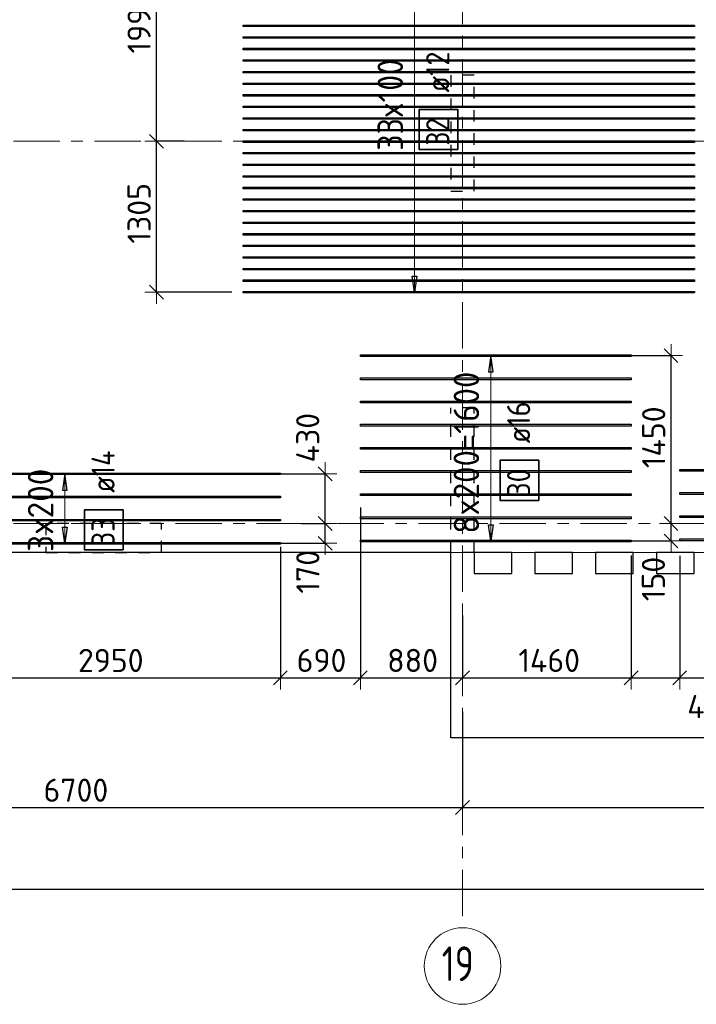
# Model space of a CAD drawing. Header units: metres. Extents: x -38 to 97, y -15 to 21.
# Tile 37 of 89: x 44.32 to 50.17, y -4.15 to 4.35. Entities that reach past the tile are written whole.
import ezdxf

# ---------------------------------------------------------------- set-up
doc = ezdxf.new("R2010")
doc.units = ezdxf.units.M
doc.header["$PDMODE"] = 65
for name, pattern in [('______11', [0.5, 0.4, -0.05, 0, -0.05]), ('______2', [0.0405, 0.03, -0.0105]), ('______5', [1.1, 0.8, -0.1, 0.1, -0.1])]:
    doc.linetypes.add(name, pattern=pattern)
for name, color, linetype, lineweight in [('XR$2$Осевая линия (1)', 7, '______5', 13), ('XR$2$Размерная линия (1)', 7, 'Continuous', 13), ('XR$4$Перекрытие (1)', 7, 'Continuous', 35), ('XR$4$Размерная линия (1)', 7, 'Continuous', 13)]:
    doc.layers.add(name, color=color, linetype=linetype, lineweight=lineweight)
doc.layers.add('XR$4$Арм.стержн.Доп. Арм верхн.зоны Х', color=7, linetype='Continuous', lineweight=35, true_color=0x8c8cff)
doc.layers.add('XR$5$Стена_ бетон несущ.', color=7, linetype='Continuous', lineweight=70, true_color=0xb4b496)
doc.styles.add('ISOCPEUR', font='txt')
doc.dimstyles.new('DIMSTYLE_3', dxfattribs={"dimtxt": 0.2, "dimasz": 0.2, "dimexe": 0, "dimexo": 0, "dimgap": 0.1, "dimtad": 2, "dimdec": 0, "dimlfac": 1000, "dimrnd": 5, "dimzin": 12, "dimdsep": 46, "dimtxsty": 'ISOCPEUR', "dimblk1": 'ALL_ML_STRICH', "dimblk2": 'ALL_ML_STRICH', "dimsah": 1, "dimcen": 0, "dimclrd": 7, "dimclre": 256, "dimclrt": 7, "dimadec": 0, "dimazin": 0, "dimtfac": 1, "dimtdec": 0, "dimtix": 1, "dimtmove": 2, "dimatfit": 3, "dimfxl": 0, "dimtzin": 0, "dimlwd": 0, "dimlwe": -3, "dimarcsym": 0})
doc.dimstyles.new('DIMSTYLE_33', dxfattribs={"dimtxt": 0.2, "dimasz": 0.2, "dimexe": 0, "dimexo": 0, "dimgap": 0.1, "dimtad": 2, "dimdec": 0, "dimlfac": 1000, "dimrnd": 5, "dimzin": 12, "dimdsep": 46, "dimtxsty": 'ISOCPEUR', "dimblk1": 'ALL_ML_STRICH', "dimblk2": 'ALL_ML_STRICH', "dimsah": 1, "dimcen": 0, "dimclrd": 7, "dimclre": 256, "dimclrt": 7, "dimadec": 0, "dimazin": 0, "dimtfac": 1, "dimtdec": 0, "dimtix": 1, "dimtmove": 2, "dimatfit": 3, "dimfxl": 0, "dimtvp": 1.2, "dimtzin": 0, "dimlwd": 0, "dimlwe": -3, "dimarcsym": 0})
doc.dimstyles.new('DIMSTYLE_34', dxfattribs={"dimtxt": 0.2, "dimasz": 0.2, "dimexe": 0, "dimexo": 0, "dimgap": 0.1, "dimtad": 0, "dimdec": 0, "dimlfac": 1000, "dimrnd": 5, "dimzin": 12, "dimdsep": 46, "dimtxsty": 'ISOCPEUR', "dimblk1": 'ALL_ML_STRICH', "dimblk2": 'ALL_ML_STRICH', "dimsah": 1, "dimcen": 0, "dimclrd": 7, "dimclre": 256, "dimclrt": 7, "dimadec": 0, "dimazin": 0, "dimtfac": 1, "dimtdec": 0, "dimtix": 1, "dimtmove": 2, "dimatfit": 3, "dimfxl": 0, "dimtvp": 1.2, "dimtzin": 0, "dimlwd": 0, "dimlwe": -3, "dimarcsym": 0})

# ---------------------------------------------------------------- blocks, each defined once
blk = doc.blocks.new('ALL_ML_STRICH')
at = {"color": 0, "linetype": 'ByBlock', "lineweight": -2}
for p, q in [((0, -0.5), (0, 0.5)), ((-1, 0), (0.5, 0)), ((-0.3, -0.3), (0.3, 0.3))]:
    blk.add_line(p, q, dxfattribs=at)
blk = doc.blocks.new('*D12')
at = {"layer": 'DEFPOINTS', "color": 7, "linetype": 'Continuous', "lineweight": 13, "transparency": 33554687}
for p in [(0.5, -3.1033), (61.6, -3.1401), (0.5, -3.1563)]:
    blk.add_point(p, dxfattribs=at)
at = {"layer": 'XR$2$Размерная линия (1)', "color": 9, "linetype": 'Continuous', "lineweight": -2, "true_color": 0xc7c7c7, "transparency": 33554687}
for p, q in [((0.5, -3.1233), (0.5, -3.1563)), ((61.6, -3.1563), (61.6, -3.1563))]:
    blk.add_line(p, q, dxfattribs=at)
at = {"layer": 'XR$2$Размерная линия (1)', "color": 7, "linetype": 'Continuous', "lineweight": -2, "transparency": 33554687}
blk.add_line((0.5, -3.1563), (61.6, -3.1563), dxfattribs=at)
at = {"layer": 'XR$2$Размерная линия (1)', "color": 7, "linetype": 'Continuous', "lineweight": 13, "transparency": 33554687, "xscale": 0.2, "yscale": 0.2, "zscale": 0.2, "rotation": 180}
blk.add_blockref('ALL_ML_STRICH', (0.5, -3.1563), dxfattribs=at)
at = {"layer": 'XR$2$Размерная линия (1)', "color": 7, "linetype": 'Continuous', "lineweight": 13, "transparency": 33554687, "xscale": 0.2, "yscale": 0.2, "zscale": 0.2}
blk.add_blockref('ALL_ML_STRICH', (61.6, -3.1563), dxfattribs=at)
at = {"layer": 'XR$2$Размерная линия (1)', "color": 7, "linetype": 'Continuous', "lineweight": 13, "transparency": 33554687, "insert": (31.1, -3.0063), "char_height": 0.2, "width": 1, "attachment_point": 5, "style": 'ISOCPEUR'}
blk.add_mtext('\\A1;{61100}', dxfattribs=at)
blk = doc.blocks.new('*D23')
at = {"layer": 'DEFPOINTS', "color": 7, "linetype": 'Continuous', "lineweight": 13, "transparency": 33554687}
for p in [(41.45, -1.5748), (48.15, -1.6059), (41.45, -2.452)]:
    blk.add_point(p, dxfattribs=at)
at = {"layer": 'XR$2$Размерная линия (1)', "color": 9, "linetype": 'Continuous', "lineweight": -2, "true_color": 0xc7c7c7, "transparency": 33554687}
for p, q in [((41.45, -1.5948), (41.45, -2.452)), ((48.15, -1.6259), (48.15, -2.452))]:
    blk.add_line(p, q, dxfattribs=at)
at = {"layer": 'XR$2$Размерная линия (1)', "color": 7, "linetype": 'Continuous', "lineweight": -2, "transparency": 33554687}
blk.add_line((41.45, -2.452), (48.15, -2.452), dxfattribs=at)
at = {"layer": 'XR$2$Размерная линия (1)', "color": 7, "linetype": 'Continuous', "lineweight": 13, "transparency": 33554687, "xscale": 0.2, "yscale": 0.2, "zscale": 0.2, "rotation": 180}
blk.add_blockref('ALL_ML_STRICH', (41.45, -2.452), dxfattribs=at)
at = {"layer": 'XR$2$Размерная линия (1)', "color": 7, "linetype": 'Continuous', "lineweight": 13, "transparency": 33554687, "xscale": 0.2, "yscale": 0.2, "zscale": 0.2}
blk.add_blockref('ALL_ML_STRICH', (48.15, -2.452), dxfattribs=at)
at = {"layer": 'XR$2$Размерная линия (1)', "color": 7, "linetype": 'Continuous', "lineweight": 13, "transparency": 33554687, "insert": (44.81, -2.302), "char_height": 0.2, "width": 0.8, "attachment_point": 5, "style": 'ISOCPEUR'}
blk.add_mtext('\\A1;{6700}', dxfattribs=at)
blk = doc.blocks.new('*D24')
at = {"layer": 'DEFPOINTS', "color": 7, "linetype": 'Continuous', "lineweight": 13, "transparency": 33554687}
for p in [(54.95, -1.4027), (48.15, -1.6059), (48.15, -2.452)]:
    blk.add_point(p, dxfattribs=at)
at = {"layer": 'XR$2$Размерная линия (1)', "color": 9, "linetype": 'Continuous', "lineweight": -2, "true_color": 0xc7c7c7, "transparency": 33554687}
for p, q in [((54.95, -1.4227), (54.95, -2.452)), ((48.15, -1.6259), (48.15, -2.452))]:
    blk.add_line(p, q, dxfattribs=at)
at = {"layer": 'XR$2$Размерная линия (1)', "color": 7, "linetype": 'Continuous', "lineweight": -2, "transparency": 33554687}
blk.add_line((48.15, -2.452), (54.95, -2.452), dxfattribs=at)
at = {"layer": 'XR$2$Размерная линия (1)', "color": 7, "linetype": 'Continuous', "lineweight": 13, "transparency": 33554687, "xscale": 0.2, "yscale": 0.2, "zscale": 0.2, "rotation": 180}
blk.add_blockref('ALL_ML_STRICH', (48.15, -2.452), dxfattribs=at)
at = {"layer": 'XR$2$Размерная линия (1)', "color": 7, "linetype": 'Continuous', "lineweight": 13, "transparency": 33554687, "xscale": 0.2, "yscale": 0.2, "zscale": 0.2}
blk.add_blockref('ALL_ML_STRICH', (54.95, -2.452), dxfattribs=at)
at = {"layer": 'XR$2$Размерная линия (1)', "color": 7, "linetype": 'Continuous', "lineweight": 13, "transparency": 33554687, "insert": (51.56, -2.302), "char_height": 0.2, "width": 0.8, "attachment_point": 5, "style": 'ISOCPEUR'}
blk.add_mtext('\\A1;{6800}', dxfattribs=at)
blk = doc.blocks.new('*D492')
at = {"layer": 'DEFPOINTS', "color": 7, "linetype": 'Continuous', "lineweight": 13, "transparency": 33554687}
for p in [(49.6872, 0), (49.5895, -0.1501), (49.9517, -0.1501)]:
    blk.add_point(p, dxfattribs=at)
at = {"layer": 'XR$4$Размерная линия (1)', "color": 9, "linetype": 'Continuous', "lineweight": -2, "true_color": 0xc7c7c7, "transparency": 33554687}
for p, q in [((49.9517, 0), (49.9517, 0)), ((49.6095, -0.1501), (49.9517, -0.1501))]:
    blk.add_line(p, q, dxfattribs=at)
at = {"layer": 'XR$4$Размерная линия (1)', "color": 7, "linetype": 'Continuous', "lineweight": -2, "transparency": 33554687}
blk.add_line((49.9517, -0.1501), (49.9517, 0), dxfattribs=at)
at = {"layer": 'XR$4$Размерная линия (1)', "color": 7, "linetype": 'Continuous', "lineweight": 13, "transparency": 33554687, "xscale": 0.2, "yscale": 0.2, "zscale": 0.2}
for p, rotation in [((49.9517, 0), 90), ((49.9517, -0.1501), 270)]:
    blk.add_blockref('ALL_ML_STRICH', p, dxfattribs=dict(at, rotation=rotation))
at = {"layer": 'XR$4$Размерная линия (1)', "color": 7, "linetype": 'Continuous', "lineweight": 13, "transparency": 33554687, "insert": (49.7992, -0.4782), "char_height": 0.2, "width": 0.6, "attachment_point": 5, "rotation": 90, "style": 'ISOCPEUR'}
blk.add_mtext('\\A1;{150}', dxfattribs=at)
blk = doc.blocks.new('*D493')
at = {"layer": 'DEFPOINTS', "color": 7, "linetype": 'Continuous', "lineweight": 13, "transparency": 33554687}
for p in [(49.5654, 1.4499), (49.6872, 0), (49.9517, 0)]:
    blk.add_point(p, dxfattribs=at)
at = {"layer": 'XR$4$Размерная линия (1)', "color": 9, "linetype": 'Continuous', "lineweight": -2, "true_color": 0xc7c7c7, "transparency": 33554687}
for p, q in [((49.5854, 1.4499), (49.9517, 1.4499)), ((49.9517, 0), (49.9517, 0))]:
    blk.add_line(p, q, dxfattribs=at)
at = {"layer": 'XR$4$Размерная линия (1)', "color": 7, "linetype": 'Continuous', "lineweight": -2, "transparency": 33554687}
blk.add_line((49.9517, 0), (49.9517, 1.4499), dxfattribs=at)
at = {"layer": 'XR$4$Размерная линия (1)', "color": 7, "linetype": 'Continuous', "lineweight": 13, "transparency": 33554687, "xscale": 0.2, "yscale": 0.2, "zscale": 0.2}
for p, rotation in [((49.9517, 1.4499), 90), ((49.9517, 0), 270)]:
    blk.add_blockref('ALL_ML_STRICH', p, dxfattribs=dict(at, rotation=rotation))
at = {"layer": 'XR$4$Размерная линия (1)', "color": 7, "linetype": 'Continuous', "lineweight": 13, "transparency": 33554687, "insert": (49.8017, 0.745), "char_height": 0.2, "width": 0.8, "attachment_point": 5, "rotation": 90, "style": 'ISOCPEUR'}
blk.add_mtext('\\A1;{1450}', dxfattribs=at)
blk = doc.blocks.new('*D494')
at = {"layer": 'DEFPOINTS', "color": 7, "linetype": 'Continuous', "lineweight": 13, "transparency": 33554687}
for p in [(46.7395, 0), (46.5202, -0.1706), (46.9636, -0.1706)]:
    blk.add_point(p, dxfattribs=at)
at = {"layer": 'XR$4$Размерная линия (1)', "color": 9, "linetype": 'Continuous', "lineweight": -2, "true_color": 0xc7c7c7, "transparency": 33554687}
for p, q in [((46.7595, 0), (46.9636, 0)), ((46.5402, -0.1706), (46.9636, -0.1706))]:
    blk.add_line(p, q, dxfattribs=at)
at = {"layer": 'XR$4$Размерная линия (1)', "color": 7, "linetype": 'Continuous', "lineweight": -2, "transparency": 33554687}
blk.add_line((46.9636, -0.1706), (46.9636, 0), dxfattribs=at)
at = {"layer": 'XR$4$Размерная линия (1)', "color": 7, "linetype": 'Continuous', "lineweight": 13, "transparency": 33554687, "xscale": 0.2, "yscale": 0.2, "zscale": 0.2}
for p, rotation in [((46.9636, 0), 90), ((46.9636, -0.1706), 270)]:
    blk.add_blockref('ALL_ML_STRICH', p, dxfattribs=dict(at, rotation=rotation))
at = {"layer": 'XR$4$Размерная линия (1)', "color": 7, "linetype": 'Continuous', "lineweight": 13, "transparency": 33554687, "insert": (46.8138, -0.4163), "char_height": 0.2, "width": 0.6, "attachment_point": 5, "rotation": 90, "style": 'ISOCPEUR'}
blk.add_mtext('\\A1;{170}', dxfattribs=at)
blk = doc.blocks.new('*D495')
at = {"layer": 'DEFPOINTS', "color": 7, "linetype": 'Continuous', "lineweight": 13, "transparency": 33554687}
for p in [(46.511, 0.4294), (46.7395, 0), (46.9636, 0)]:
    blk.add_point(p, dxfattribs=at)
at = {"layer": 'XR$4$Размерная линия (1)', "color": 9, "linetype": 'Continuous', "lineweight": -2, "true_color": 0xc7c7c7, "transparency": 33554687}
for p, q in [((46.531, 0.4294), (46.9636, 0.4294)), ((46.7595, 0), (46.9636, 0))]:
    blk.add_line(p, q, dxfattribs=at)
at = {"layer": 'XR$4$Размерная линия (1)', "color": 7, "linetype": 'Continuous', "lineweight": -2, "transparency": 33554687}
blk.add_line((46.9636, 0), (46.9636, 0.4294), dxfattribs=at)
at = {"layer": 'XR$4$Размерная линия (1)', "color": 7, "linetype": 'Continuous', "lineweight": 13, "transparency": 33554687, "xscale": 0.2, "yscale": 0.2, "zscale": 0.2}
for p, rotation in [((46.9636, 0.4294), 90), ((46.9636, 0), 270)]:
    blk.add_blockref('ALL_ML_STRICH', p, dxfattribs=dict(at, rotation=rotation))
at = {"layer": 'XR$4$Размерная линия (1)', "color": 7, "linetype": 'Continuous', "lineweight": 13, "transparency": 33554687, "insert": (46.8127, 0.7414), "char_height": 0.2, "width": 0.6, "attachment_point": 5, "rotation": 90, "style": 'ISOCPEUR'}
blk.add_mtext('\\A1;{430}', dxfattribs=at)
blk = doc.blocks.new('*D505')
at = {"layer": 'DEFPOINTS', "color": 7, "linetype": 'Continuous', "lineweight": 13, "transparency": 33554687}
for p in [(43.6263, -0.066), (46.5763, -0.1001), (43.6263, -1.3318)]:
    blk.add_point(p, dxfattribs=at)
at = {"layer": 'XR$4$Размерная линия (1)', "color": 9, "linetype": 'Continuous', "lineweight": -2, "true_color": 0xc7c7c7, "transparency": 33554687}
for p, q in [((43.6263, -0.166), (43.6263, -1.3318)), ((46.5763, -0.2001), (46.5763, -1.3318))]:
    blk.add_line(p, q, dxfattribs=at)
at = {"layer": 'XR$4$Размерная линия (1)', "color": 7, "linetype": 'Continuous', "lineweight": -2, "transparency": 33554687}
blk.add_line((43.6263, -1.3318), (46.5763, -1.3318), dxfattribs=at)
at = {"layer": 'XR$4$Размерная линия (1)', "color": 7, "linetype": 'Continuous', "lineweight": 13, "transparency": 33554687, "xscale": 0.2, "yscale": 0.2, "zscale": 0.2, "rotation": 180}
blk.add_blockref('ALL_ML_STRICH', (43.6263, -1.3318), dxfattribs=at)
at = {"layer": 'XR$4$Размерная линия (1)', "color": 7, "linetype": 'Continuous', "lineweight": 13, "transparency": 33554687, "xscale": 0.2, "yscale": 0.2, "zscale": 0.2}
blk.add_blockref('ALL_ML_STRICH', (46.5763, -1.3318), dxfattribs=at)
at = {"layer": 'XR$4$Размерная линия (1)', "color": 7, "linetype": 'Continuous', "lineweight": 13, "transparency": 33554687, "insert": (45.1113, -1.1818), "char_height": 0.2, "width": 0.8, "attachment_point": 5, "style": 'ISOCPEUR'}
blk.add_mtext('\\A1;{2950}', dxfattribs=at)
blk = doc.blocks.new('*D506')
at = {"layer": 'DEFPOINTS', "color": 7, "linetype": 'Continuous', "lineweight": 13, "transparency": 33554687}
for p in [(47.2676, 0.2382), (46.5763, -0.1001), (46.5763, -1.3318)]:
    blk.add_point(p, dxfattribs=at)
at = {"layer": 'XR$4$Размерная линия (1)', "color": 9, "linetype": 'Continuous', "lineweight": -2, "true_color": 0xc7c7c7, "transparency": 33554687}
for p, q in [((47.2676, 0.1382), (47.2676, -1.3318)), ((46.5763, -0.2001), (46.5763, -1.3318))]:
    blk.add_line(p, q, dxfattribs=at)
at = {"layer": 'XR$4$Размерная линия (1)', "color": 7, "linetype": 'Continuous', "lineweight": -2, "transparency": 33554687}
blk.add_line((46.5763, -1.3318), (47.2676, -1.3318), dxfattribs=at)
at = {"layer": 'XR$4$Размерная линия (1)', "color": 7, "linetype": 'Continuous', "lineweight": 13, "transparency": 33554687, "xscale": 0.2, "yscale": 0.2, "zscale": 0.2, "rotation": 180}
blk.add_blockref('ALL_ML_STRICH', (46.5763, -1.3318), dxfattribs=at)
at = {"layer": 'XR$4$Размерная линия (1)', "color": 7, "linetype": 'Continuous', "lineweight": 13, "transparency": 33554687, "xscale": 0.2, "yscale": 0.2, "zscale": 0.2}
blk.add_blockref('ALL_ML_STRICH', (47.2676, -1.3318), dxfattribs=at)
at = {"layer": 'XR$4$Размерная линия (1)', "color": 7, "linetype": 'Continuous', "lineweight": 13, "transparency": 33554687, "insert": (46.9319, -1.1818), "char_height": 0.2, "width": 0.6, "attachment_point": 5, "style": 'ISOCPEUR'}
blk.add_mtext('\\A1;{690}', dxfattribs=at)
blk = doc.blocks.new('*D507')
at = {"layer": 'DEFPOINTS', "color": 7, "linetype": 'Continuous', "lineweight": 13, "transparency": 33554687}
for p in [(47.2676, 0.2382), (48.15, -0.6944), (47.2676, -1.3318)]:
    blk.add_point(p, dxfattribs=at)
at = {"layer": 'XR$4$Размерная линия (1)', "color": 9, "linetype": 'Continuous', "lineweight": -2, "true_color": 0xc7c7c7, "transparency": 33554687}
for p, q in [((47.2676, 0.1382), (47.2676, -1.3318)), ((48.15, -0.7944), (48.15, -1.3318))]:
    blk.add_line(p, q, dxfattribs=at)
at = {"layer": 'XR$4$Размерная линия (1)', "color": 7, "linetype": 'Continuous', "lineweight": -2, "transparency": 33554687}
blk.add_line((47.2676, -1.3318), (48.15, -1.3318), dxfattribs=at)
at = {"layer": 'XR$4$Размерная линия (1)', "color": 7, "linetype": 'Continuous', "lineweight": 13, "transparency": 33554687, "xscale": 0.2, "yscale": 0.2, "zscale": 0.2, "rotation": 180}
blk.add_blockref('ALL_ML_STRICH', (47.2676, -1.3318), dxfattribs=at)
at = {"layer": 'XR$4$Размерная линия (1)', "color": 7, "linetype": 'Continuous', "lineweight": 13, "transparency": 33554687, "xscale": 0.2, "yscale": 0.2, "zscale": 0.2}
blk.add_blockref('ALL_ML_STRICH', (48.15, -1.3318), dxfattribs=at)
at = {"layer": 'XR$4$Размерная линия (1)', "color": 7, "linetype": 'Continuous', "lineweight": 13, "transparency": 33554687, "insert": (47.7188, -1.1818), "char_height": 0.2, "width": 0.6, "attachment_point": 5, "style": 'ISOCPEUR'}
blk.add_mtext('\\A1;{880}', dxfattribs=at)
blk = doc.blocks.new('*D508')
at = {"layer": 'DEFPOINTS', "color": 7, "linetype": 'Continuous', "lineweight": 13, "transparency": 33554687}
for p in [(49.6076, -0.1771), (48.15, -0.6944), (48.15, -1.3318)]:
    blk.add_point(p, dxfattribs=at)
at = {"layer": 'XR$4$Размерная линия (1)', "color": 9, "linetype": 'Continuous', "lineweight": -2, "true_color": 0xc7c7c7, "transparency": 33554687}
for p, q in [((49.6076, -0.2771), (49.6076, -1.3318)), ((48.15, -0.7944), (48.15, -1.3318))]:
    blk.add_line(p, q, dxfattribs=at)
at = {"layer": 'XR$4$Размерная линия (1)', "color": 7, "linetype": 'Continuous', "lineweight": -2, "transparency": 33554687}
blk.add_line((48.15, -1.3318), (49.6076, -1.3318), dxfattribs=at)
at = {"layer": 'XR$4$Размерная линия (1)', "color": 7, "linetype": 'Continuous', "lineweight": 13, "transparency": 33554687, "xscale": 0.2, "yscale": 0.2, "zscale": 0.2, "rotation": 180}
blk.add_blockref('ALL_ML_STRICH', (48.15, -1.3318), dxfattribs=at)
at = {"layer": 'XR$4$Размерная линия (1)', "color": 7, "linetype": 'Continuous', "lineweight": 13, "transparency": 33554687, "xscale": 0.2, "yscale": 0.2, "zscale": 0.2}
blk.add_blockref('ALL_ML_STRICH', (49.6076, -1.3318), dxfattribs=at)
at = {"layer": 'XR$4$Размерная линия (1)', "color": 7, "linetype": 'Continuous', "lineweight": 13, "transparency": 33554687, "insert": (48.8988, -1.1818), "char_height": 0.2, "width": 0.8, "attachment_point": 5, "style": 'ISOCPEUR'}
blk.add_mtext('\\A1;{1460}', dxfattribs=at)
blk = doc.blocks.new('*D509')
at = {"layer": 'DEFPOINTS', "color": 7, "linetype": 'Continuous', "lineweight": 13, "transparency": 33554687}
for p in [(49.6076, -0.1771), (50.0263, -0.1776), (49.6076, -1.3318)]:
    blk.add_point(p, dxfattribs=at)
at = {"layer": 'XR$4$Размерная линия (1)', "color": 9, "linetype": 'Continuous', "lineweight": -2, "true_color": 0xc7c7c7, "transparency": 33554687}
for p, q in [((49.6076, -0.2771), (49.6076, -1.3318)), ((50.0263, -0.2776), (50.0263, -1.3318))]:
    blk.add_line(p, q, dxfattribs=at)
at = {"layer": 'XR$4$Размерная линия (1)', "color": 7, "linetype": 'Continuous', "lineweight": -2, "transparency": 33554687}
blk.add_line((49.6076, -1.3318), (50.0263, -1.3318), dxfattribs=at)
at = {"layer": 'XR$4$Размерная линия (1)', "color": 7, "linetype": 'Continuous', "lineweight": 13, "transparency": 33554687, "xscale": 0.2, "yscale": 0.2, "zscale": 0.2, "rotation": 180}
blk.add_blockref('ALL_ML_STRICH', (49.6076, -1.3318), dxfattribs=at)
at = {"layer": 'XR$4$Размерная линия (1)', "color": 7, "linetype": 'Continuous', "lineweight": 13, "transparency": 33554687, "xscale": 0.2, "yscale": 0.2, "zscale": 0.2}
blk.add_blockref('ALL_ML_STRICH', (50.0263, -1.3318), dxfattribs=at)
at = {"layer": 'XR$4$Размерная линия (1)', "color": 7, "linetype": 'Continuous', "lineweight": 13, "transparency": 33554687, "insert": (50.3035, -1.5799), "char_height": 0.2, "width": 0.6, "attachment_point": 5, "style": 'ISOCPEUR'}
blk.add_mtext('\\A1;{420}', dxfattribs=at)
blk = doc.blocks.new('*D510')
at = {"layer": 'DEFPOINTS', "color": 7, "linetype": 'Continuous', "lineweight": 13, "transparency": 33554687}
for p in [(52.9763, -0.0765), (50.0263, -0.1776), (50.0263, -1.3318)]:
    blk.add_point(p, dxfattribs=at)
at = {"layer": 'XR$4$Размерная линия (1)', "color": 9, "linetype": 'Continuous', "lineweight": -2, "true_color": 0xc7c7c7, "transparency": 33554687}
for p, q in [((52.9763, -0.1765), (52.9763, -1.3318)), ((50.0263, -0.2776), (50.0263, -1.3318))]:
    blk.add_line(p, q, dxfattribs=at)
at = {"layer": 'XR$4$Размерная линия (1)', "color": 7, "linetype": 'Continuous', "lineweight": -2, "transparency": 33554687}
blk.add_line((50.0263, -1.3318), (52.9763, -1.3318), dxfattribs=at)
at = {"layer": 'XR$4$Размерная линия (1)', "color": 7, "linetype": 'Continuous', "lineweight": 13, "transparency": 33554687, "xscale": 0.2, "yscale": 0.2, "zscale": 0.2, "rotation": 180}
blk.add_blockref('ALL_ML_STRICH', (50.0263, -1.3318), dxfattribs=at)
at = {"layer": 'XR$4$Размерная линия (1)', "color": 7, "linetype": 'Continuous', "lineweight": 13, "transparency": 33554687, "xscale": 0.2, "yscale": 0.2, "zscale": 0.2}
blk.add_blockref('ALL_ML_STRICH', (52.9763, -1.3318), dxfattribs=at)
at = {"layer": 'XR$4$Размерная линия (1)', "color": 7, "linetype": 'Continuous', "lineweight": 13, "transparency": 33554687, "insert": (51.5113, -1.1818), "char_height": 0.2, "width": 0.8, "attachment_point": 5, "style": 'ISOCPEUR'}
blk.add_mtext('\\A1;{2950}', dxfattribs=at)
blk = doc.blocks.new('*D648')
at = {"layer": 'DEFPOINTS', "color": 7, "linetype": 'Continuous', "lineweight": 13, "transparency": 33554687}
for p in [(45.7661, 3.3), (45.5056, 1.9972), (46.1783, 1.9972)]:
    blk.add_point(p, dxfattribs=at)
at = {"layer": 'XR$4$Размерная линия (1)', "color": 9, "linetype": 'Continuous', "lineweight": -2, "true_color": 0xc7c7c7, "transparency": 33554687}
for p, q in [((45.7461, 3.3), (45.5056, 3.3)), ((46.1583, 1.9972), (45.5056, 1.9972))]:
    blk.add_line(p, q, dxfattribs=at)
at = {"layer": 'XR$4$Размерная линия (1)', "color": 7, "linetype": 'Continuous', "lineweight": -2, "transparency": 33554687}
blk.add_line((45.5056, 1.9972), (45.5056, 3.3), dxfattribs=at)
at = {"layer": 'XR$4$Размерная линия (1)', "color": 7, "linetype": 'Continuous', "lineweight": 13, "transparency": 33554687, "xscale": 0.2, "yscale": 0.2, "zscale": 0.2}
for p, rotation in [((45.5056, 3.3), 90), ((45.5056, 1.9972), 270)]:
    blk.add_blockref('ALL_ML_STRICH', p, dxfattribs=dict(at, rotation=rotation))
at = {"layer": 'XR$4$Размерная линия (1)', "color": 7, "linetype": 'Continuous', "lineweight": 13, "transparency": 33554687, "insert": (45.3556, 2.6786), "char_height": 0.2, "width": 0.8, "attachment_point": 5, "rotation": 90, "style": 'ISOCPEUR'}
blk.add_mtext('\\A1;{1305}', dxfattribs=at)
blk = doc.blocks.new('*D649')
at = {"layer": 'DEFPOINTS', "color": 7, "linetype": 'Continuous', "lineweight": 13, "transparency": 33554687}
for p in [(46.3044, 5.2972), (45.5056, 3.3), (45.7661, 3.3)]:
    blk.add_point(p, dxfattribs=at)
at = {"layer": 'XR$4$Размерная линия (1)', "color": 9, "linetype": 'Continuous', "lineweight": -2, "true_color": 0xc7c7c7, "transparency": 33554687}
for p, q in [((46.2844, 5.2972), (45.5056, 5.2972)), ((45.7461, 3.3), (45.5056, 3.3))]:
    blk.add_line(p, q, dxfattribs=at)
at = {"layer": 'XR$4$Размерная линия (1)', "color": 7, "linetype": 'Continuous', "lineweight": -2, "transparency": 33554687}
blk.add_line((45.5056, 3.3), (45.5056, 5.2972), dxfattribs=at)
at = {"layer": 'XR$4$Размерная линия (1)', "color": 7, "linetype": 'Continuous', "lineweight": 13, "transparency": 33554687, "xscale": 0.2, "yscale": 0.2, "zscale": 0.2}
for p, rotation in [((45.5056, 5.2972), 90), ((45.5056, 3.3), 270)]:
    blk.add_blockref('ALL_ML_STRICH', p, dxfattribs=dict(at, rotation=rotation))
at = {"layer": 'XR$4$Размерная линия (1)', "color": 7, "linetype": 'Continuous', "lineweight": 13, "transparency": 33554687, "insert": (45.3556, 4.3286), "char_height": 0.2, "width": 0.8, "attachment_point": 5, "rotation": 90, "style": 'ISOCPEUR'}
blk.add_mtext('\\A1;{1995}', dxfattribs=at)

msp = doc.modelspace()

# ---------------------------------------------------------------- linework, layer by layer
at = {"layer": 'XR$2$Осевая линия (1)', "color": 253, "linetype": '______11', "lineweight": 13, "true_color": 0xa0a0a0, "transparency": 33554687}
for p, q in [((48.15, -3.39), (48.15, 8.13)), ((-2.63, 3.3), (62.6, 3.3)), ((-2.63, 0), (62.6, 0))]:
    msp.add_line(p, q, dxfattribs=at)
at = {"layer": 'XR$2$Осевая линия (1)', "color": 7, "linetype": 'Continuous', "lineweight": 13, "transparency": 33554687}
msp.add_circle((48.1504, -3.8199), 0.3304, dxfattribs=at)
at = {"layer": 'XR$4$Арм.стержн.Доп. Арм верхн.зоны Х', "color": 7, "linetype": 'Continuous', "lineweight": 13, "transparency": 33554687}
for p, q in [((47.7361, 1.9972), (47.7361, 5.2972)), ((47.7361, 1.9972), (47.7361, 1.9972)), ((48.3937, 1.4499), (48.3937, 1.4499)), ((48.3937, -0.1501), (48.3937, 1.4499)), ((44.7149, 0.4294), (44.7149, 0.4294)), ((44.7149, -0.1706), (44.7149, 0.4294)), ((48.3937, -0.1501), (48.3937, -0.1501)), ((44.7149, -0.1706), (44.7149, -0.1706))]:
    msp.add_line(p, q, dxfattribs=at)
at = {"layer": 'XR$4$Арм.стержн.Доп. Арм верхн.зоны Х', "color": 7, "linetype": 'Continuous', "lineweight": 25, "transparency": 33554687}
for p, q in [((47.7361, 1.9972), (47.7161, 2.1372)), ((47.7161, 2.1372), (47.7561, 2.1372)), ((47.7561, 2.1372), (47.7361, 1.9972)), ((48.3937, 1.4499), (48.3737, 1.3099)), ((48.4137, 1.3099), (48.3937, 1.4499)), ((48.3737, 1.3099), (48.4137, 1.3099)), ((44.7149, 0.4294), (44.6949, 0.2894)), ((44.7349, 0.2894), (44.7149, 0.4294)), ((44.6949, 0.2894), (44.7349, 0.2894)), ((44.7149, -0.1706), (44.6949, -0.0306)), ((44.6949, -0.0306), (44.7349, -0.0306)), ((44.7349, -0.0306), (44.7149, -0.1706)), ((48.3937, -0.1501), (48.3737, -0.0101)), ((48.3737, -0.0101), (48.4137, -0.0101)), ((48.4137, -0.0101), (48.3937, -0.1501))]:
    msp.add_line(p, q, dxfattribs=at)
at = {"layer": 'XR$4$Арм.стержн.Доп. Арм верхн.зоны Х', "color": 253, "linetype": 'Continuous', "lineweight": -3, "true_color": 0xa0a0a0, "transparency": 33554687}
for p, q in [((47.7361, 1.9972), (47.6361, 1.9972)), ((47.7361, 1.9972), (47.8361, 1.9972)), ((48.3937, 1.4499), (48.2937, 1.4499)), ((48.3937, 1.4499), (48.4937, 1.4499)), ((44.7149, 0.4294), (44.6149, 0.4294)), ((44.7149, 0.4294), (44.8149, 0.4294)), ((48.3937, -0.1501), (48.2937, -0.1501)), ((48.3937, -0.1501), (48.4937, -0.1501)), ((44.7149, -0.1706), (44.6149, -0.1706)), ((44.7149, -0.1706), (44.8149, -0.1706))]:
    msp.add_line(p, q, dxfattribs=at)
at = {"layer": 'XR$4$Арм.стержн.Доп. Арм верхн.зоны Х', "color": 34, "linetype": 'Continuous', "lineweight": 25, "transparency": 33554687}
for points in [[(50.155, 4.2912), (46.255, 4.2912), (46.255, 4.3032), (50.155, 4.3032), (50.155, 4.2912)], [(50.155, 4.1912), (46.255, 4.1912), (46.255, 4.2032), (50.155, 4.2032), (50.155, 4.1912)], [(50.155, 4.0912), (46.255, 4.0912), (46.255, 4.1032), (50.155, 4.1032), (50.155, 4.0912)], [(50.155, 3.9912), (46.255, 3.9912), (46.255, 4.0032), (50.155, 4.0032), (50.155, 3.9912)], [(50.155, 3.8912), (46.255, 3.8912), (46.255, 3.9032), (50.155, 3.9032), (50.155, 3.8912)], [(50.155, 3.7912), (46.255, 3.7912), (46.255, 3.8032), (50.155, 3.8032), (50.155, 3.7912)], [(50.155, 3.6912), (46.255, 3.6912), (46.255, 3.7032), (50.155, 3.7032), (50.155, 3.6912)], [(50.155, 3.5912), (46.255, 3.5912), (46.255, 3.6032), (50.155, 3.6032), (50.155, 3.5912)], [(50.155, 3.4912), (46.255, 3.4912), (46.255, 3.5032), (50.155, 3.5032), (50.155, 3.4912)], [(50.155, 3.3912), (46.255, 3.3912), (46.255, 3.4032), (50.155, 3.4032), (50.155, 3.3912)], [(50.155, 3.2912), (46.255, 3.2912), (46.255, 3.3032), (50.155, 3.3032), (50.155, 3.2912)], [(50.155, 3.1912), (46.255, 3.1912), (46.255, 3.2032), (50.155, 3.2032), (50.155, 3.1912)], [(50.155, 3.0912), (46.255, 3.0912), (46.255, 3.1032), (50.155, 3.1032), (50.155, 3.0912)], [(50.155, 2.9912), (46.255, 2.9912), (46.255, 3.0032), (50.155, 3.0032), (50.155, 2.9912)], [(50.155, 2.8912), (46.255, 2.8912), (46.255, 2.9032), (50.155, 2.9032), (50.155, 2.8912)], [(50.155, 2.7912), (46.255, 2.7912), (46.255, 2.8032), (50.155, 2.8032), (50.155, 2.7912)], [(50.155, 2.6912), (46.255, 2.6912), (46.255, 2.7032), (50.155, 2.7032), (50.155, 2.6912)], [(50.155, 2.5912), (46.255, 2.5912), (46.255, 2.6032), (50.155, 2.6032), (50.155, 2.5912)], [(50.155, 2.4912), (46.255, 2.4912), (46.255, 2.5032), (50.155, 2.5032), (50.155, 2.4912)], [(50.155, 2.3912), (46.255, 2.3912), (46.255, 2.4032), (50.155, 2.4032), (50.155, 2.3912)], [(50.155, 2.2912), (46.255, 2.2912), (46.255, 2.3032), (50.155, 2.3032), (50.155, 2.2912)], [(50.155, 2.1912), (46.255, 2.1912), (46.255, 2.2032), (50.155, 2.2032), (50.155, 2.1912)], [(50.155, 2.0912), (46.255, 2.0912), (46.255, 2.1032), (50.155, 2.1032), (50.155, 2.0912)], [(50.155, 1.9912), (46.255, 1.9912), (46.255, 2.0032), (50.155, 2.0032), (50.155, 1.9912)]]:
    msp.add_lwpolyline(points, dxfattribs=at)
at = {"layer": 'XR$4$Арм.стержн.Доп. Арм верхн.зоны Х', "color": 7, "linetype": 'Continuous', "lineweight": 35, "transparency": 33554687}
for points in [[(48.1094, 3.2287), (48.1094, 3.5754), (47.7761, 3.5754), (47.7761, 3.2287), (48.1094, 3.2287)], [(48.8083, 0.1999), (48.8083, 0.5466), (48.475, 0.5466), (48.475, 0.1999), (48.8083, 0.1999)], [(45.2182, -0.2272), (45.2182, 0.1195), (44.8849, 0.1195), (44.8849, -0.2272), (45.2182, -0.2272)]]:
    msp.add_lwpolyline(points, dxfattribs=at)
at = {"layer": 'XR$4$Арм.стержн.Доп. Арм верхн.зоны Х', "color": 7, "linetype": 'Continuous', "lineweight": 25, "transparency": 33554687}
for points in [[(49.6076, 1.4419), (47.2676, 1.4419), (47.2676, 1.4579), (49.6076, 1.4579), (49.6076, 1.4419)], [(49.6076, 1.2419), (47.2676, 1.2419), (47.2676, 1.2579), (49.6076, 1.2579), (49.6076, 1.2419)], [(49.6076, 1.0419), (47.2676, 1.0419), (47.2676, 1.0579), (49.6076, 1.0579), (49.6076, 1.0419)], [(49.6076, 0.8419), (47.2676, 0.8419), (47.2676, 0.8579), (49.6076, 0.8579), (49.6076, 0.8419)], [(49.6076, 0.6419), (47.2676, 0.6419), (47.2676, 0.6579), (49.6076, 0.6579), (49.6076, 0.6419)], [(46.5763, 0.4224), (43.6263, 0.4224), (43.6263, 0.4364), (46.5763, 0.4364), (46.5763, 0.4224)], [(49.6076, 0.4419), (47.2676, 0.4419), (47.2676, 0.4579), (49.6076, 0.4579), (49.6076, 0.4419)], [(52.9763, 0.4514), (50.0263, 0.4514), (50.0263, 0.4674), (52.9763, 0.4674), (52.9763, 0.4514)], [(49.6076, 0.2419), (47.2676, 0.2419), (47.2676, 0.2579), (49.6076, 0.2579), (49.6076, 0.2419)], [(52.9763, 0.2514), (50.0263, 0.2514), (50.0263, 0.2674), (52.9763, 0.2674), (52.9763, 0.2514)], [(46.5763, 0.2224), (43.6263, 0.2224), (43.6263, 0.2364), (46.5763, 0.2364), (46.5763, 0.2224)], [(46.5763, 0.0224), (43.6263, 0.0224), (43.6263, 0.0364), (46.5763, 0.0364), (46.5763, 0.0224)], [(49.6076, 0.0419), (47.2676, 0.0419), (47.2676, 0.0579), (49.6076, 0.0579), (49.6076, 0.0419)], [(52.9763, 0.0514), (50.0263, 0.0514), (50.0263, 0.0674), (52.9763, 0.0674), (52.9763, 0.0514)], [(46.5763, -0.1776), (43.6263, -0.1776), (43.6263, -0.1636), (46.5763, -0.1636), (46.5763, -0.1776)], [(49.6076, -0.1581), (47.2676, -0.1581), (47.2676, -0.1421), (49.6076, -0.1421), (49.6076, -0.1581)], [(52.9763, -0.1486), (50.0263, -0.1486), (50.0263, -0.1326), (52.9763, -0.1326), (52.9763, -0.1486)]]:
    msp.add_lwpolyline(points, dxfattribs=at)
at = {"layer": 'XR$4$Перекрытие (1)', "color": 7, "linetype": 'Continuous', "lineweight": 25, "transparency": 33554687}
for p, q in [((48.05, -0.2498), (37.45, -0.2498)), ((48.05, -0.5098), (48.05, -0.2498)), ((48.25, -0.2498), (48.25, -0.4298)), ((48.575, -0.2498), (48.25, -0.2498)), ((48.575, -0.4298), (48.575, -0.2498)), ((48.775, -0.2498), (48.775, -0.4298)), ((49.1, -0.2498), (48.775, -0.2498)), ((49.1, -0.4298), (49.1, -0.2498)), ((49.3, -0.2498), (49.3, -0.4298)), ((49.625, -0.2498), (49.3, -0.2498)), ((49.625, -0.4298), (49.625, -0.2498)), ((49.825, -0.2498), (49.825, -0.4298)), ((50.15, -0.2498), (49.825, -0.2498)), ((50.15, -0.4298), (50.15, -0.2498)), ((48.05, -1.8498), (48.05, -0.5098)), ((48.25, -0.4298), (48.575, -0.4298)), ((48.775, -0.4298), (49.1, -0.4298)), ((49.3, -0.4298), (49.625, -0.4298)), ((49.825, -0.4298), (50.15, -0.4298)), ((51.4, -1.8498), (48.05, -1.8498))]:
    msp.add_line(p, q, dxfattribs=at)
at = {"layer": 'XR$4$Перекрытие (1)', "color": 7, "linetype": '______2', "lineweight": 18, "transparency": 33554687}
for p, q in [((48.05, -0.2498), (48.25, -0.2498)), ((48.25, -0.2498), (48.05, -0.2498)), ((48.575, -0.2498), (48.775, -0.2498)), ((48.775, -0.2498), (48.575, -0.2498)), ((49.1, -0.2498), (49.3, -0.2498)), ((49.3, -0.2498), (49.1, -0.2498)), ((49.625, -0.2498), (49.825, -0.2498)), ((49.825, -0.2498), (49.625, -0.2498)), ((50.15, -0.2498), (50.35, -0.2498)), ((50.35, -0.2498), (50.15, -0.2498))]:
    msp.add_line(p, q, dxfattribs=at)
at = {"layer": 'XR$5$Стена_ бетон несущ.', "color": 253, "linetype": '______2', "lineweight": -3, "true_color": 0xa0a0a0, "transparency": 33554687}
for p, q in [((48.25, 3.87), (48.05, 3.87)), ((48.05, 3.87), (48.05, 2.87)), ((48.25, 2.87), (48.25, 3.87)), ((48.05, 2.87), (48.25, 2.87)), ((48.25, 1), (48.05, 1)), ((48.05, -0.25), (48.05, 1)), ((48.25, -0.25), (48.25, 1)), ((45.55, 0), (44.55, 0)), ((44.55, 0), (44.55, -0.25)), ((45.55, -0.25), (45.55, 0)), ((44.55, -0.25), (45.55, -0.25)), ((48.25, -0.25), (48.05, -0.25))]:
    msp.add_line(p, q, dxfattribs=at)

# ---------------------------------------------------------------- texts
at = {"layer": 'XR$2$Осевая линия (1)', "color": 7, "linetype": 'Continuous', "lineweight": 13, "transparency": 33554687, "insert": (47.9704, -3.9504), "char_height": 0.3, "width": 0.472281, "attachment_point": 7, "style": 'ISOCPEUR'}
msp.add_mtext('\\W0.75;19', dxfattribs=at)
at = {"layer": 'XR$4$Арм.стержн.Доп. Арм верхн.зоны Х', "color": 7, "linetype": 'Continuous', "lineweight": 13, "transparency": 33554687, "char_height": 0.22, "attachment_point": 7, "rotation": 90, "style": 'ISOCPEUR'}
for s, insert, width in [('\\W0.91;33x100', (47.6361, 3.2182), 0.979318), ('\\W0.94;8x200=1600', (48.2937, -0.0871), 1.59871), ('\\W0.95;3x200', (44.6149, -0.2446), 0.873359)]:
    msp.add_mtext(s, dxfattribs=dict(at, insert=insert, width=width))
at = {"layer": 'XR$4$Арм.стержн.Доп. Арм верхн.зоны Х', "color": 7, "linetype": 'Continuous', "lineweight": 25, "transparency": 33554687, "char_height": 0.2, "attachment_point": 7, "rotation": 90, "style": 'ISOCPEUR'}
for s, insert, width in [('\\W0.89; ø12 ', (48.0361, 3.6087), 0.749105), ('\\W0.87;32', (48.0361, 3.262), 0.367208), ('\\W0.89; ø16 ', (48.735, 0.5799), 0.749105), ('\\W0.89; ø14 ', (45.1449, 0.1528), 0.769432), ('\\W0.87;30', (48.735, 0.2333), 0.367208), ('\\W0.87;33', (45.1449, -0.1938), 0.367208)]:
    msp.add_mtext(s, dxfattribs=dict(at, insert=insert, width=width))

# ---------------------------------------------------------------- dimensions: what is measured, and where the dimension line sits
at = {"layer": 'XR$2$Размерная линия (1)', "color": 7, "linetype": 'Continuous', "lineweight": 13, "transparency": 33554687}
for base, p1, p2, picture, middle in [((54.95, -2.452), (48.15, -1.6259), (54.95, -1.4227), '*D24', (51.56, -2.302)), ((48.15, -2.452), (41.45, -1.5948), (48.15, -1.6259), '*D23', (44.81, -2.302)), ((61.6, -3.1563), (0.5, -3.1233), (61.6, -3.1563), '*D12', (31.1, -3.0063))]:
    dim = msp.add_linear_dim(base=base, p1=p1, p2=p2, dimstyle='DIMSTYLE_3', override={"dimpost": '<>', "dimclrd": 7, "dimclre": 9, "dimclrt": 7, "dimlwd": 0, "dimlwe": 65533}, dxfattribs=at)
    dim.commit()
    dim.dimension.update_dxf_attribs({"geometry": picture, "text_midpoint": middle, "dimtype": 160})
at = {"layer": 'XR$4$Размерная линия (1)', "color": 7, "linetype": 'Continuous', "lineweight": 13, "transparency": 33554687}
for base, p1, p2, dimstyle, picture, middle in [((45.5056, 5.2972), (45.7461, 3.3), (46.2844, 5.2972), 'DIMSTYLE_3', '*D649', (45.3556, 4.3286)), ((45.5056, 3.3), (46.1583, 1.9972), (45.7461, 3.3), 'DIMSTYLE_3', '*D648', (45.3556, 2.6786)), ((49.9517, 1.4499), (49.9517, 0), (49.5854, 1.4499), 'DIMSTYLE_3', '*D493', (49.8017, 0.745)), ((46.9636, 0.4294), (46.7595, 0), (46.531, 0.4294), 'DIMSTYLE_33', '*D495', (46.8127, 0.7414)), ((46.9636, 0), (46.5402, -0.1706), (46.7595, 0), 'DIMSTYLE_33', '*D494', (46.8138, -0.4163)), ((49.9517, 0), (49.6095, -0.1501), (49.9517, 0), 'DIMSTYLE_33', '*D492', (49.7992, -0.4782))]:
    dim = msp.add_linear_dim(base=base, p1=p1, p2=p2, angle=90, dimstyle=dimstyle, override={"dimpost": '<>', "dimclrd": 7, "dimclre": 9, "dimclrt": 7, "dimlwd": 0, "dimlwe": 65533}, dxfattribs=at)
    dim.commit()
    dim.dimension.update_dxf_attribs({"geometry": picture, "text_midpoint": middle, "dimtype": 160})
for base, p1, p2, dimstyle, picture, middle in [((47.2676, -1.3318), (46.5763, -0.2001), (47.2676, 0.1382), 'DIMSTYLE_3', '*D506', (46.9319, -1.1818)), ((48.15, -1.3318), (47.2676, 0.1382), (48.15, -0.7944), 'DIMSTYLE_3', '*D507', (47.7188, -1.1818)), ((46.5763, -1.3318), (43.6263, -0.166), (46.5763, -0.2001), 'DIMSTYLE_3', '*D505', (45.1113, -1.1818)), ((52.9763, -1.3318), (50.0263, -0.2776), (52.9763, -0.1765), 'DIMSTYLE_3', '*D510', (51.5113, -1.1818)), ((49.6076, -1.3318), (48.15, -0.7944), (49.6076, -0.2771), 'DIMSTYLE_3', '*D508', (48.8988, -1.1818)), ((50.0263, -1.3318), (49.6076, -0.2771), (50.0263, -0.2776), 'DIMSTYLE_34', '*D509', (50.3035, -1.5799))]:
    dim = msp.add_linear_dim(base=base, p1=p1, p2=p2, dimstyle=dimstyle, override={"dimpost": '<>', "dimclrd": 7, "dimclre": 9, "dimclrt": 7, "dimlwd": 0, "dimlwe": 65533}, dxfattribs=at)
    dim.commit()
    dim.dimension.update_dxf_attribs({"geometry": picture, "text_midpoint": middle, "dimtype": 160})

doc.saveas('drawing.dxf')
